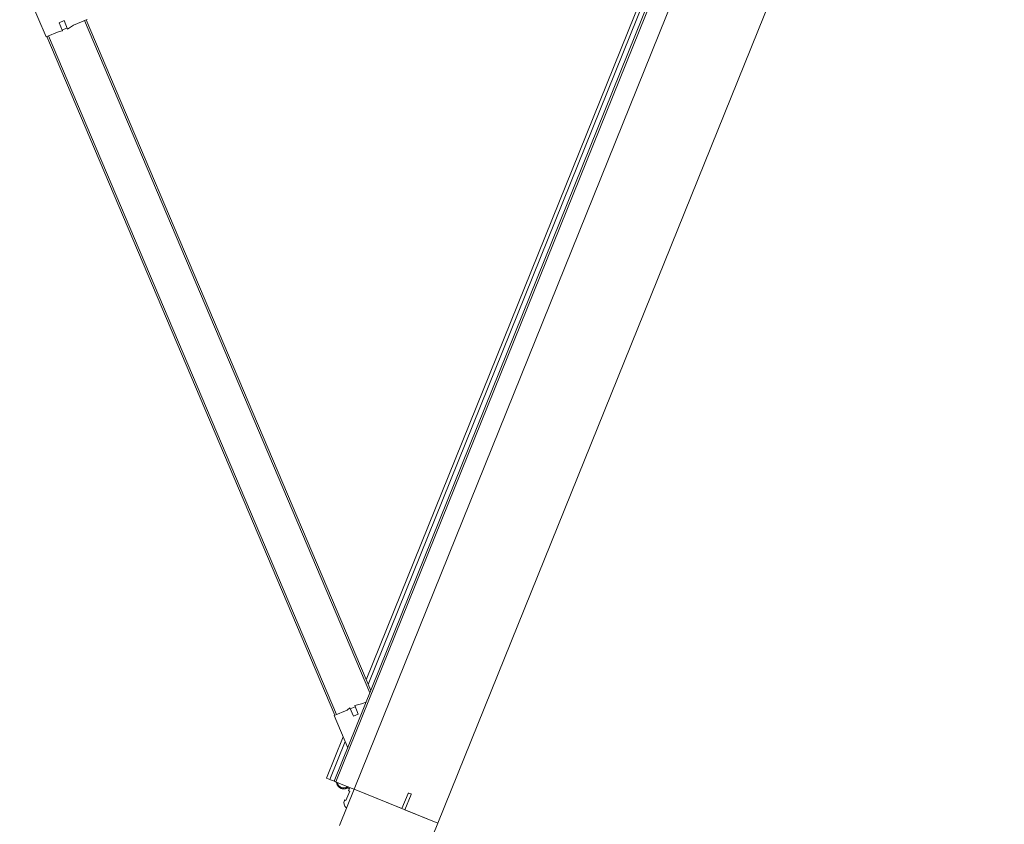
# Model space of a CAD drawing. Header units: millimetres. Extents: x 1512 to 2105, y 794 to 1149.
# Tile 115 of 256: x 1663.091 to 1664.199, y 1095.781 to 1096.686. Entities that reach past the tile are written whole.
import ezdxf

# ---------------------------------------------------------------- set-up
doc = ezdxf.new("R2010")
doc.units = ezdxf.units.MM
doc.layers.add('A-DOOR', color=31, linetype='Continuous', lineweight=9)

# ---------------------------------------------------------------- blocks, each defined once
blk = doc.blocks.new('5-panel_Bi-fold_external_door_10806 - Type 1-225860-همکف')
at = {"layer": 'A-DOOR'}
for p, q in [((-1.6227, 0.7434), (-1.6764, 0.6897)), ((-1.6757, 0.689), (-2.262, 0.1027)), ((-1.6743, 0.6876), (-2.2606, 0.1012)), ((-1.6764, 0.6897), (-1.6652, 0.6785)), ((-1.6757, 0.689), (-1.6743, 0.6876)), ((-1.6652, 0.6785), (-1.6632, 0.675)), ((-1.6632, 0.675), (-1.6561, 0.6821)), ((-1.6624, 0.6757), (-1.6582, 0.6715)), ((-1.6518, 0.6779), (-1.6592, 0.6705)), ((-1.6561, 0.6821), (-1.6518, 0.6779)), ((-1.6592, 0.6705), (-1.6526, 0.6659)), ((-1.6526, 0.6659), (-1.641, 0.6543)), ((-1.6432, 0.6565), (-2.2239, 0.0757)), ((-1.6417, 0.655), (-2.2211, 0.0757)), ((-1.6432, 0.6565), (-1.6417, 0.655)), ((-2.2627, 0.1034), (-2.2904, 0.0757)), ((-2.2516, 0.0922), (-2.2627, 0.1034)), ((-2.2606, 0.1012), (-2.262, 0.1027)), ((-2.2551, 0.083), (-2.248, 0.0901)), ((-2.248, 0.0901), (-2.2516, 0.0922)), ((-2.2445, 0.0851), (-2.2488, 0.0894)), ((-2.281, 0.0851), (-2.331, 0.0851)), ((-2.331, 0.0811), (-2.331, 0.0851)), ((-2.331, 0.0811), (-2.285, 0.0811)), ((-2.331, 0.0801), (-2.331, 0.0811)), ((-2.331, 0.0755), (-2.331, 0.0801)), ((-2.2509, 0.0788), (-2.2551, 0.083)), ((-2.2435, 0.0861), (-2.2509, 0.0788)), ((-2.2389, 0.0796), (-2.2435, 0.0861)), ((-2.2351, 0.0757), (-2.2389, 0.0796)), ((-2.2157, 0.0811), (-0.936, 0.0811)), ((-0.94, 0.0851), (-2.2117, 0.0851)), ((2.581, 0.0759), (-2.331, 0.0759)), ((-2.331, 0.0755), (-2.331, 0.0759)), ((-2.331, 0.0743), (-2.331, 0.0755)), ((-2.331, 0.0737), (-2.331, 0.0743)), ((2.581, 0.0737), (-2.331, 0.0737)), ((-2.331, 0.0693), (-2.331, 0.0737)), ((-2.331, 0.0538), (-2.331, 0.0693)), ((-2.3461, 0.0569), (-2.3469, 0.0569)), ((-2.3461, 0.0569), (-2.3469, 0.0569)), ((-2.3461, 0.0553), (-2.3461, 0.0569)), ((-2.3461, 0.0553), (-2.3461, 0.0569)), ((-2.331, 0.0569), (-2.335, 0.0569)), ((-2.335, 0.0569), (-2.335, 0.0553)), ((-2.3325, 0.0594), (-2.3325, 0.0569)), ((-2.3325, 0.0594), (-2.3325, 0.0569)), ((-2.3325, 0.0594), (-2.3325, 0.0569)), ((-2.3325, 0.0594), (-2.3325, 0.0569)), ((-2.331, 0.0516), (-2.375, 0.0516)), ((-2.335, 0.0553), (-2.3461, 0.0553)), ((-2.331, 0.0516), (-2.331, 0.0538)), ((-2.331, -0.05), (-2.331, 0.0516)), ((-2.331, 0.0516), (2.581, 0.0516)), ((-2.331, -0.0065), (-2.331, 0.0516)), ((-2.3125, -0.0065), (-2.331, -0.0065)), ((-2.331, -0.05), (-2.331, -0.0102)), ((-2.331, -0.0102), (-2.3125, -0.0102)), ((-2.312, -0.0097), (-2.312, -0.007)), ((-2.375, -0.05), (-2.331, -0.05)), ((-2.331, -0.05), (2.581, -0.05))]:
    blk.add_line(p, q, dxfattribs=at)
at = {"layer": 'A-DOOR', "flags": 128}
blk.add_lwpolyline([(-2.3312, 0.0727), (-2.3315, 0.0725), (-2.3317, 0.0724), (-2.332, 0.0722), (-2.3323, 0.072), (-2.3325, 0.0718), (-2.3328, 0.0716), (-2.333, 0.0714), (-2.3332, 0.0712), (-2.3335, 0.0709), (-2.3337, 0.0707), (-2.3339, 0.0704), (-2.3341, 0.0702), (-2.3342, 0.0699), (-2.3344, 0.0696), (-2.3346, 0.0694), (-2.3347, 0.0691), (-2.3348, 0.0688), (-2.335, 0.0685), (-2.3351, 0.0682), (-2.3352, 0.0679), (-2.3352, 0.0676), (-2.3353, 0.0673), (-2.3354, 0.067), (-2.3354, 0.0666), (-2.3355, 0.0663), (-2.3355, 0.066), (-2.3355, 0.0657), (-2.3355, 0.0654), (-2.3355, 0.065), (-2.3355, 0.0647), (-2.3354, 0.0644), (-2.3354, 0.0641), (-2.3353, 0.0638), (-2.3352, 0.0635), (-2.3351, 0.0632), (-2.335, 0.0629), (-2.3349, 0.0626), (-2.3348, 0.0623), (-2.3346, 0.062), (-2.3345, 0.0617), (-2.3343, 0.0614), (-2.3342, 0.0612), (-2.334, 0.0609), (-2.3338, 0.0606), (-2.3336, 0.0604), (-2.3334, 0.0602), (-2.3331, 0.0599), (-2.3329, 0.0597), (-2.3327, 0.0595), (-2.3324, 0.0593), (-2.3322, 0.0591), (-2.3319, 0.0589), (-2.3316, 0.0587), (-2.3313, 0.0586), (-2.3311, 0.0584)], dxfattribs=at)
blk.add_lwpolyline([(-2.3312, 0.0727), (-2.3315, 0.0725), (-2.3317, 0.0724), (-2.332, 0.0722), (-2.3323, 0.072), (-2.3325, 0.0718), (-2.3328, 0.0716), (-2.333, 0.0714), (-2.3332, 0.0712), (-2.3335, 0.0709), (-2.3337, 0.0707), (-2.3339, 0.0704), (-2.3341, 0.0702), (-2.3342, 0.0699), (-2.3344, 0.0696), (-2.3346, 0.0694), (-2.3347, 0.0691), (-2.3348, 0.0688), (-2.335, 0.0685), (-2.3351, 0.0682), (-2.3352, 0.0679), (-2.3352, 0.0676), (-2.3353, 0.0673), (-2.3354, 0.067), (-2.3354, 0.0666), (-2.3355, 0.0663), (-2.3355, 0.066), (-2.3355, 0.0657), (-2.3355, 0.0654), (-2.3355, 0.065), (-2.3355, 0.0647), (-2.3354, 0.0644), (-2.3354, 0.0641), (-2.3353, 0.0638), (-2.3352, 0.0635), (-2.3351, 0.0632), (-2.335, 0.0629), (-2.3349, 0.0626), (-2.3348, 0.0623), (-2.3346, 0.062), (-2.3345, 0.0617), (-2.3343, 0.0614), (-2.3342, 0.0612), (-2.334, 0.0609), (-2.3338, 0.0606), (-2.3336, 0.0604), (-2.3334, 0.0602), (-2.3331, 0.0599), (-2.3329, 0.0597), (-2.3327, 0.0595), (-2.3324, 0.0593), (-2.3322, 0.0591), (-2.3319, 0.0589), (-2.3316, 0.0587), (-2.3313, 0.0586), (-2.3311, 0.0584)], dxfattribs=at)
blk.add_lwpolyline([(-2.3312, 0.0727), (-2.3315, 0.0725), (-2.3317, 0.0724), (-2.332, 0.0722), (-2.3323, 0.072), (-2.3325, 0.0718), (-2.3328, 0.0716), (-2.333, 0.0714), (-2.3332, 0.0712), (-2.3335, 0.0709), (-2.3337, 0.0707), (-2.3339, 0.0704), (-2.3341, 0.0702), (-2.3342, 0.0699), (-2.3344, 0.0696), (-2.3346, 0.0694), (-2.3347, 0.0691), (-2.3348, 0.0688), (-2.335, 0.0685), (-2.3351, 0.0682), (-2.3352, 0.0679), (-2.3352, 0.0676), (-2.3353, 0.0673), (-2.3354, 0.067), (-2.3354, 0.0666), (-2.3355, 0.0663), (-2.3355, 0.066), (-2.3355, 0.0657), (-2.3355, 0.0654), (-2.3355, 0.065), (-2.3355, 0.0647), (-2.3354, 0.0644), (-2.3354, 0.0641), (-2.3353, 0.0638), (-2.3352, 0.0635), (-2.3351, 0.0632), (-2.335, 0.0629), (-2.3349, 0.0626), (-2.3348, 0.0623), (-2.3346, 0.062), (-2.3345, 0.0617), (-2.3343, 0.0614), (-2.3342, 0.0612), (-2.334, 0.0609), (-2.3338, 0.0606), (-2.3336, 0.0604), (-2.3334, 0.0602), (-2.3331, 0.0599), (-2.3329, 0.0597), (-2.3327, 0.0595), (-2.3324, 0.0593), (-2.3322, 0.0591), (-2.3319, 0.0589), (-2.3316, 0.0587), (-2.3313, 0.0586), (-2.3311, 0.0584)], dxfattribs=at)
blk.add_lwpolyline([(-2.3312, 0.0727), (-2.3315, 0.0725), (-2.3317, 0.0724), (-2.332, 0.0722), (-2.3323, 0.072), (-2.3325, 0.0718), (-2.3328, 0.0716), (-2.333, 0.0714), (-2.3332, 0.0712), (-2.3335, 0.0709), (-2.3337, 0.0707), (-2.3339, 0.0704), (-2.3341, 0.0702), (-2.3342, 0.0699), (-2.3344, 0.0696), (-2.3346, 0.0694), (-2.3347, 0.0691), (-2.3348, 0.0688), (-2.335, 0.0685), (-2.3351, 0.0682), (-2.3352, 0.0679), (-2.3352, 0.0676), (-2.3353, 0.0673), (-2.3354, 0.067), (-2.3354, 0.0666), (-2.3355, 0.0663), (-2.3355, 0.066), (-2.3355, 0.0657), (-2.3355, 0.0654), (-2.3355, 0.065), (-2.3355, 0.0647), (-2.3354, 0.0644), (-2.3354, 0.0641), (-2.3353, 0.0638), (-2.3352, 0.0635), (-2.3351, 0.0632), (-2.335, 0.0629), (-2.3349, 0.0626), (-2.3348, 0.0623), (-2.3346, 0.062), (-2.3345, 0.0617), (-2.3343, 0.0614), (-2.3342, 0.0612), (-2.334, 0.0609), (-2.3338, 0.0606), (-2.3336, 0.0604), (-2.3334, 0.0602), (-2.3331, 0.0599), (-2.3329, 0.0597), (-2.3327, 0.0595), (-2.3324, 0.0593), (-2.3322, 0.0591), (-2.3319, 0.0589), (-2.3316, 0.0587), (-2.3313, 0.0586), (-2.3311, 0.0584)], dxfattribs=at)
blk.add_lwpolyline([(-2.3312, 0.0727), (-2.3315, 0.0725), (-2.3317, 0.0724), (-2.332, 0.0722), (-2.3323, 0.072), (-2.3325, 0.0718), (-2.3328, 0.0716), (-2.333, 0.0714), (-2.3332, 0.0712), (-2.3335, 0.0709), (-2.3337, 0.0707), (-2.3339, 0.0704), (-2.3341, 0.0702), (-2.3342, 0.0699), (-2.3344, 0.0696), (-2.3346, 0.0694), (-2.3347, 0.0691), (-2.3348, 0.0688), (-2.335, 0.0685), (-2.3351, 0.0682), (-2.3352, 0.0679), (-2.3352, 0.0676), (-2.3353, 0.0673), (-2.3354, 0.067), (-2.3354, 0.0666), (-2.3355, 0.0663), (-2.3355, 0.066), (-2.3355, 0.0657), (-2.3355, 0.0654), (-2.3355, 0.065), (-2.3355, 0.0647), (-2.3354, 0.0644), (-2.3354, 0.0641), (-2.3353, 0.0638), (-2.3352, 0.0635), (-2.3351, 0.0632), (-2.335, 0.0629), (-2.3349, 0.0626), (-2.3348, 0.0623), (-2.3346, 0.062), (-2.3345, 0.0617), (-2.3343, 0.0614), (-2.3342, 0.0612), (-2.334, 0.0609), (-2.3338, 0.0606), (-2.3336, 0.0604), (-2.3334, 0.0602), (-2.3331, 0.0599), (-2.3329, 0.0597), (-2.3327, 0.0595), (-2.3324, 0.0593), (-2.3322, 0.0591), (-2.3319, 0.0589), (-2.3316, 0.0587), (-2.3313, 0.0586), (-2.3311, 0.0584)], dxfattribs=at)
blk.add_lwpolyline([(-2.3312, 0.0727), (-2.3315, 0.0725), (-2.3317, 0.0724), (-2.332, 0.0722), (-2.3323, 0.072), (-2.3325, 0.0718), (-2.3328, 0.0716), (-2.333, 0.0714), (-2.3332, 0.0712), (-2.3335, 0.0709), (-2.3337, 0.0707), (-2.3339, 0.0704), (-2.3341, 0.0702), (-2.3342, 0.0699), (-2.3344, 0.0696), (-2.3346, 0.0694), (-2.3347, 0.0691), (-2.3348, 0.0688), (-2.335, 0.0685), (-2.3351, 0.0682), (-2.3352, 0.0679), (-2.3352, 0.0676), (-2.3353, 0.0673), (-2.3354, 0.067), (-2.3354, 0.0666), (-2.3355, 0.0663), (-2.3355, 0.066), (-2.3355, 0.0657), (-2.3355, 0.0654), (-2.3355, 0.065), (-2.3355, 0.0647), (-2.3354, 0.0644), (-2.3354, 0.0641), (-2.3353, 0.0638), (-2.3352, 0.0635), (-2.3351, 0.0632), (-2.335, 0.0629), (-2.3349, 0.0626), (-2.3348, 0.0623), (-2.3346, 0.062), (-2.3345, 0.0617), (-2.3343, 0.0614), (-2.3342, 0.0612), (-2.334, 0.0609), (-2.3338, 0.0606), (-2.3336, 0.0604), (-2.3334, 0.0602), (-2.3331, 0.0599), (-2.3329, 0.0597), (-2.3327, 0.0595), (-2.3324, 0.0593), (-2.3322, 0.0591), (-2.3319, 0.0589), (-2.3316, 0.0587), (-2.3313, 0.0586), (-2.3311, 0.0584)], dxfattribs=at)
blk.add_lwpolyline([(-2.3312, 0.0727), (-2.3315, 0.0725), (-2.3317, 0.0724), (-2.332, 0.0722), (-2.3323, 0.072), (-2.3325, 0.0718), (-2.3328, 0.0716), (-2.333, 0.0714), (-2.3332, 0.0712), (-2.3335, 0.0709), (-2.3337, 0.0707), (-2.3339, 0.0704), (-2.3341, 0.0702), (-2.3342, 0.0699), (-2.3344, 0.0696), (-2.3346, 0.0694), (-2.3347, 0.0691), (-2.3348, 0.0688), (-2.335, 0.0685), (-2.3351, 0.0682), (-2.3352, 0.0679), (-2.3352, 0.0676), (-2.3353, 0.0673), (-2.3354, 0.067), (-2.3354, 0.0666), (-2.3355, 0.0663), (-2.3355, 0.066), (-2.3355, 0.0657), (-2.3355, 0.0654), (-2.3355, 0.065), (-2.3355, 0.0647), (-2.3354, 0.0644), (-2.3354, 0.0641), (-2.3353, 0.0638), (-2.3352, 0.0635), (-2.3351, 0.0632), (-2.335, 0.0629), (-2.3349, 0.0626), (-2.3348, 0.0623), (-2.3346, 0.062), (-2.3345, 0.0617), (-2.3343, 0.0614), (-2.3342, 0.0612), (-2.334, 0.0609), (-2.3338, 0.0606), (-2.3336, 0.0604), (-2.3334, 0.0602), (-2.3331, 0.0599), (-2.3329, 0.0597), (-2.3327, 0.0595), (-2.3324, 0.0593), (-2.3322, 0.0591), (-2.3319, 0.0589), (-2.3316, 0.0587), (-2.3313, 0.0586), (-2.3311, 0.0584)], dxfattribs=at)
blk.add_lwpolyline([(-2.3312, 0.0727), (-2.3315, 0.0725), (-2.3317, 0.0724), (-2.332, 0.0722), (-2.3323, 0.072), (-2.3325, 0.0718), (-2.3328, 0.0716), (-2.333, 0.0714), (-2.3332, 0.0712), (-2.3335, 0.0709), (-2.3337, 0.0707), (-2.3339, 0.0704), (-2.3341, 0.0702), (-2.3342, 0.0699), (-2.3344, 0.0696), (-2.3346, 0.0694), (-2.3347, 0.0691), (-2.3348, 0.0688), (-2.335, 0.0685), (-2.3351, 0.0682), (-2.3352, 0.0679), (-2.3352, 0.0676), (-2.3353, 0.0673), (-2.3354, 0.067), (-2.3354, 0.0666), (-2.3355, 0.0663), (-2.3355, 0.066), (-2.3355, 0.0657), (-2.3355, 0.0654), (-2.3355, 0.065), (-2.3355, 0.0647), (-2.3354, 0.0644), (-2.3354, 0.0641), (-2.3353, 0.0638), (-2.3352, 0.0635), (-2.3351, 0.0632), (-2.335, 0.0629), (-2.3349, 0.0626), (-2.3348, 0.0623), (-2.3346, 0.062), (-2.3345, 0.0617), (-2.3343, 0.0614), (-2.3342, 0.0612), (-2.334, 0.0609), (-2.3338, 0.0606), (-2.3336, 0.0604), (-2.3334, 0.0602), (-2.3331, 0.0599), (-2.3329, 0.0597), (-2.3327, 0.0595), (-2.3324, 0.0593), (-2.3322, 0.0591), (-2.3319, 0.0589), (-2.3316, 0.0587), (-2.3313, 0.0586), (-2.3311, 0.0584)], dxfattribs=at)
at = {"layer": 'A-DOOR'}
for centre, radius, start, end in [((-2.3275, 0.0656), 0.007, 124.641, 235.359), ((-2.3469, 0.0499), 0.007, 90, 159.7478), ((-2.3469, 0.0499), 0.007, 90, 159.7478), ((-2.3275, 0.0656), 0.008, 231.3178, 244.0452), ((-2.3275, 0.0656), 0.008, 231.3178, 244.0452), ((-2.3275, 0.0656), 0.008, 231.3178, 244.0452), ((-2.3275, 0.0656), 0.008, 231.3178, 244.0452), ((-2.353, 0.0521), 0.0005, 159.7478, 270), ((-2.353, 0.0521), 0.0005, 159.7478, 270), ((-2.3125, -0.007), 0.0005, 0, 90), ((-2.3125, -0.0097), 0.0005, 270, 0)]:
    blk.add_arc(centre, radius, start, end, dxfattribs=at)

msp = doc.modelspace()

# ---------------------------------------------------------------- block references
at = {"layer": 'A-DOOR', "rotation": 67.99999999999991}
msp.add_blockref('5-panel_Bi-fold_external_door_10806 - Type 1-225860-همکف', (1664.3881, 1097.9623), dxfattribs=at)

doc.saveas('drawing.dxf')
